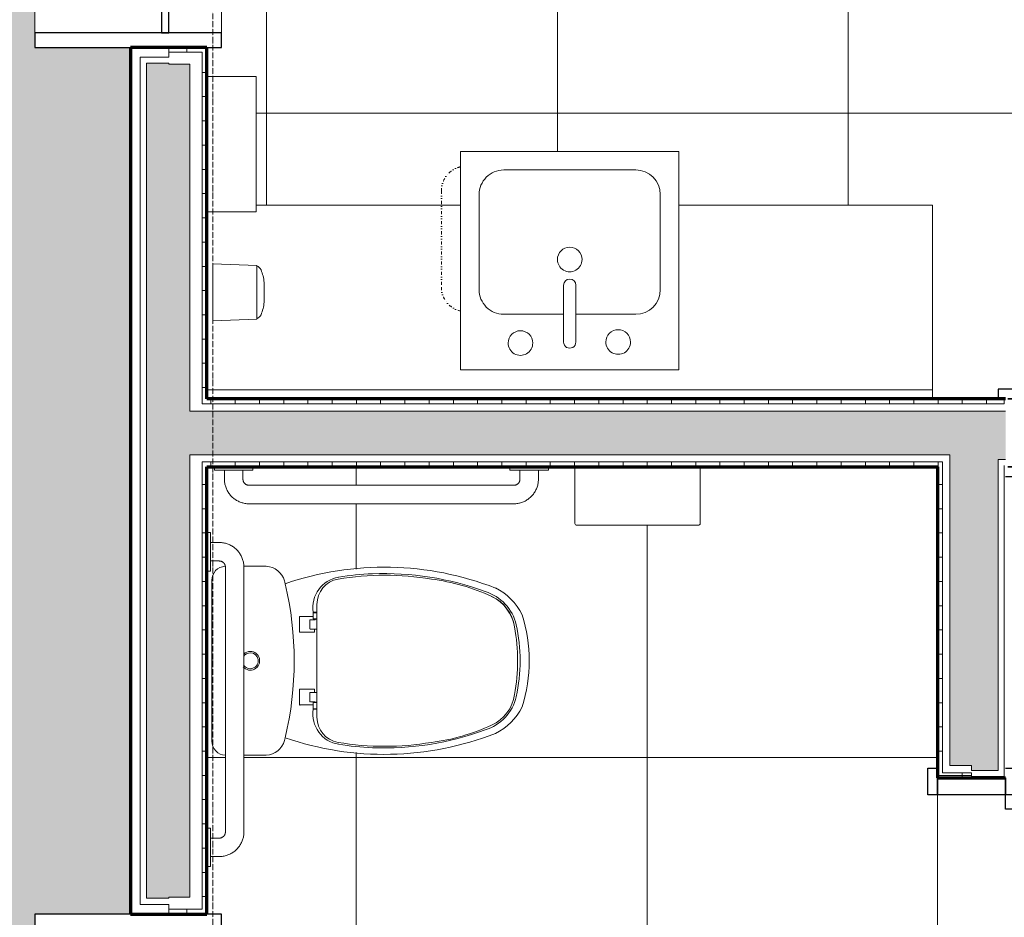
# Model space of a CAD drawing. Header units: millimetres. Extents: x -34717 to 7230, y -21919 to 4394.
# Tile 9 of 48: x -30295 to -28263, y -4443 to -2591. Entities that reach past the tile are written whole.
import ezdxf

# ---------------------------------------------------------------- set-up
doc = ezdxf.new("R2010")
doc.units = ezdxf.units.MM
for name, pattern in [('_Tracejado pequeno', [2.25, 1.5, -0.75]), ('_Traço - ponto', [16, 12, -2, 0, -2]), ('Traço ponto ponto', [20.6375, 6.35, -4.7625, 0, -4.7625, 0, -4.7625])]:
    doc.linetypes.add(name, pattern=pattern)
for name, color, linetype, lineweight in [('A-DOOR', 31, 'Continuous', 18), ('A-DOOR-FRAM', 31, 'Continuous', 25), ('A-DOOR-HDLN', 31, '_Tracejado pequeno', 18), ('A-FLOR-PATT', 8, 'Continuous', 18), ('A-GENM', 13, 'Continuous', 18), ('A-GLAZ', 151, 'Continuous', 18), ('A-WALL', 113, 'Continuous', 18), ('A-WALL-PATT', 111, 'Continuous', 70), ('P-SANR-FIXT', 6, 'Continuous', 18), ('Q-CASE', 31, 'Continuous', 18), ('Q-SPCQ', 91, 'Continuous', 18), ('S-GRID', 1, 'Continuous', 9)]:
    doc.layers.add(name, color=color, linetype=linetype, lineweight=lineweight)
pattern_1 = [(0, (0, 0), (0, 50), []), (90, (0, 0), (-50, 3e-15), [])]

# ---------------------------------------------------------------- blocks, each defined once
blk = doc.blocks.new('Deca_Bacia Sanitaria Monte Carlo_P_808_Caixa Acoplada - P_808_Azul AZ51_Acionamento Simples 6lpf-2935166-PLANTA TÉRREO - LAYOUT')
at = {"layer": 'P-SANR-FIXT'}
for p, q in [((-29832.5, -3718.5), (-29785.9, -3718.5)), ((-29898.3, -4079.4), (-29898.3, -3747.6)), ((-29785.9, -4108.5), (-29832.1, -4108.5))]:
    blk.add_line(p, q, dxfattribs=at)
for centre, radius, start, end in [((-29869.2, -3747.6), 29.1, 93.4216, 180), ((-29788.9, -3760.6), 42.2, 16.1957, 85.8043), ((-29542.3, -4349.8), 629.4, 68.6681, 108.9827), ((-30413.3, -3913.5), 685, 13.4133, 13.9095), ((-30413.3, -3913.5), 685, 346.5867, 13.4133), ((-29364.5, -3869.7), 118, 25.7488, 64.2512), ((-29551.6, -3913.5), 308.3, 342.0547, 17.9453), ((-29819, -3913.5), 19.4, 221.5474, 90), ((-29819, -3913.5), 16.4, 209.8388, 90), ((-29819, -3913.5), 19.4, 90, 134.2761), ((-29819, -3913.5), 16.4, 90, 145.2755), ((-29364.5, -3957.2), 118, 295.7488, 334.2512), ((-29869.2, -4079.4), 29.1, 180, 268.0003), ((-29788.9, -4066.4), 42.2, 274.1957, 343.8043), ((-30413.3, -3913.5), 685, 346.0905, 346.5867), ((-29542.3, -3477.2), 629.4, 251.0173, 291.3319)]:
    blk.add_arc(centre, radius, start, end, dxfattribs=at)
blk = doc.blocks.new('Deca_Shared_Assento_P_808 - AP_80_Azul AZ51-2932978-PLANTA TÉRREO - LAYOUT')
at = {"layer": 'P-SANR-FIXT'}
for p, q in [((-29681.4, -3797.2), (-29681.4, -3848)), ((-29681.4, -3797.2), (-29681.4, -3828)), ((-29689.2, -3822.3), (-29689.2, -3813.6)), ((-29681.4, -3813.6), (-29688.2, -3813.6)), ((-29681.4, -3814.6), (-29688.2, -3814.6)), ((-29717.7, -3853.8), (-29717.7, -3823.2)), ((-29716.4, -3822.3), (-29689.2, -3822.3)), ((-29696.3, -3830), (-29696.3, -3846.9)), ((-29685.7, -3829), (-29694.8, -3829)), ((-29689.2, -3822.3), (-29689.2, -3826)), ((-29688.2, -3827.1), (-29681.4, -3827.1)), ((-29684.1, -3827.9), (-29685.7, -3829)), ((-29681.4, -3827.9), (-29684.1, -3827.9)), ((-29687.3, -3854.8), (-29716.7, -3854.8)), ((-29686.3, -3848), (-29695.3, -3848)), ((-29681.4, -3848), (-29686.3, -3848)), ((-29686.3, -3848), (-29686.3, -3853.8)), ((-29681.4, -3913.5), (-29681.4, -3848)), ((-29681.4, -3979), (-29681.4, -3913.5)), ((-29717.7, -4003.8), (-29717.7, -3973.2)), ((-29716.7, -3972.2), (-29687.3, -3972.2)), ((-29696.3, -3997), (-29696.3, -3980)), ((-29686.3, -3979), (-29695.3, -3979)), ((-29686.3, -3973.2), (-29686.3, -3979)), ((-29686.3, -3979), (-29681.4, -3979)), ((-29681.4, -4029.8), (-29681.4, -3978.9)), ((-29685.7, -3998), (-29694.8, -3998)), ((-29689.2, -4004.7), (-29689.2, -4000.9)), ((-29688.2, -3999.9), (-29681.4, -3999.9)), ((-29684.1, -3999.1), (-29685.7, -3998)), ((-29681.4, -3999.1), (-29684.1, -3999.1)), ((-29689.2, -4004.7), (-29716.4, -4004.7)), ((-29689.2, -4013.4), (-29689.2, -4004.7)), ((-29681.4, -4012.4), (-29688.2, -4012.4)), ((-29681.4, -4013.4), (-29688.2, -4013.4))]:
    blk.add_line(p, q, dxfattribs=at)
for centre, radius, start, end in [((-29541.6, -4308.3), 571.4, 80.3036, 99.6964), ((-29542.1, -4330.9), 597.3, 92.3762, 99.1026), ((-29542.1, -4330.9), 597.3, 69.6238, 92.3762), ((-29626.5, -3803.8), 63.4, 99.1026, 188.8974), ((-29628.4, -3797.2), 53, 100.2892, 180), ((-29501.1, -4173.9), 432.5, 65.3076, 82.5979), ((-29360.6, -3859.6), 92.5, 12.6783, 73.3217), ((-29355.6, -3856.1), 83, 8.5979, 65.4021), ((-29359.1, -3858.7), 86.8, 9.8946, 63.566), ((-29688.2, -3812.6), 1, 180, 270), ((-29688.2, -3815.6), 1, 90, 180), ((-29716.7, -3823.2), 1, 69.2321, 180), ((-29695.2, -3830), 1.01, 90, 180), ((-29688.2, -3826), 1.05, 180, 270), ((-29600.4, -3913.4), 338.3, 347.3217, 12.6783), ((-29716.7, -3853.8), 1, 180, 270), ((-29695.2, -3846.9), 1.05, 180, 266.7299), ((-29687.3, -3853.8), 1, 270, 0), ((-29673.4, -3913.5), 405.9, 350.1054, 9.8946), ((-29716.7, -3973.2), 1, 90, 180), ((-29695.2, -3980), 1.05, 93.2701, 180), ((-29687.3, -3973.2), 1, 0, 90), ((-29695.2, -3997), 1.01, 180, 270), ((-29688.2, -4000.9), 1.05, 90, 180), ((-29360.6, -3967.4), 92.5, 286.6783, 347.3217), ((-29355.6, -3970.9), 83, 294.5979, 351.4021), ((-29716.7, -4003.8), 1, 180, 290.7679), ((-29626.5, -4023.2), 63.4, 171.1026, 260.8974), ((-29688.2, -4011.4), 1, 180, 270), ((-29688.2, -4014.4), 1, 90, 180), ((-29628.4, -4029.8), 53, 180, 259.7108), ((-29542.1, -3496.1), 597.3, 267.6238, 290.3762), ((-29501.1, -3653.1), 432.5, 277.4021, 294.5979), ((-29541.6, -3518.6), 571.4, 260.3036, 279.6964), ((-29542.1, -3496.1), 597.3, 260.8974, 267.6238)]:
    blk.add_arc(centre, radius, start, end, dxfattribs=at)
blk = doc.blocks.new('Pia da cozinha-Ilha - 450 x 450 mm-2935830-PLANTA TÉRREO - LAYOUT')
at = {"layer": 'P-SANR-FIXT'}
for p, q in [((240.7, 227.3), (-209.3, 227.3)), ((-209.3, 227.3), (-209.3, -222.7)), ((240.7, -222.7), (240.7, 227.3)), ((3, 170.2), (3, 53.1)), ((28.4, 170.2), (28.4, 53.1)), ((3, 113), (-120.4, 113)), ((151.8, 113), (28.4, 113)), ((-171.2, 62.2), (-171.2, -133.8)), ((202.6, -133.8), (202.6, 62.2)), ((-120.4, -184.6), (151.8, -184.6)), ((-209.3, -222.7), (240.7, -222.7))]:
    blk.add_line(p, q, dxfattribs=at)
for centre, radius, start, end in [((-84.3, 170.2), 25.4, 360, 180), ((15.7, 170.2), 12.7, 360, 180), ((117.3, 172.3), 25.4, 360, 180), ((-84.3, 170.2), 25.4, 180, 0), ((117.3, 172.3), 25.4, 180, 0), ((-120.4, 62.2), 50.8, 90, 180), ((151.8, 62.2), 50.8, 360, 90), ((15.7, 53.1), 12.7, 180, 0), ((15.7, 0), 25.4, 360, 180), ((15.7, 0), 25.4, 180, 0), ((-120.4, -133.8), 50.8, 180, 270), ((151.8, -133.8), 50.8, 270, 0)]:
    blk.add_arc(centre, radius, start, end, dxfattribs=at)
blk = doc.blocks.new('817_Grab_Bars - 8170-001240-3724552-PLANTA TÉRREO - LAYOUT')
at = {"layer": 'Q-SPCQ'}
for p, q in [((-29892.8, -3513.5), (-29892.8, -3520.6)), ((-29813.4, -3520.6), (-29813.4, -3513.5)), ((-29283.2, -3513.5), (-29283.2, -3520.6)), ((-29203.8, -3520.6), (-29203.8, -3513.5)), ((-29853.1, -3520.6), (-29892.8, -3520.6)), ((-29872.2, -3520.6), (-29872.2, -3538.9)), ((-29813.4, -3520.6), (-29853.1, -3520.6)), ((-29834.1, -3538.9), (-29834.1, -3520.6)), ((-29243.5, -3520.6), (-29283.2, -3520.6)), ((-29262.6, -3520.6), (-29262.6, -3538.9)), ((-29203.8, -3520.6), (-29243.5, -3520.6)), ((-29224.5, -3538.9), (-29224.5, -3520.6)), ((-29275.3, -3551.6), (-29821.4, -3551.6)), ((-29821.4, -3589.7), (-29275.3, -3589.7))]:
    blk.add_line(p, q, dxfattribs=at)
at = {"layer": 'Q-SPCQ', "flags": 128}
for points in [[(-29872.2, -3538.9), (-29872.1, -3540.9), (-29872, -3543), (-29871.8, -3545), (-29871.5, -3547), (-29871.1, -3549), (-29870.7, -3551), (-29870.2, -3552.9), (-29869.6, -3554.9), (-29868.9, -3556.8), (-29868.1, -3558.7), (-29867.3, -3560.5), (-29866.4, -3562.4), (-29865.4, -3564.1), (-29864.4, -3565.9), (-29863.3, -3567.6), (-29862.1, -3569.2), (-29860.9, -3570.8), (-29859.5, -3572.4), (-29858.2, -3573.9), (-29856.7, -3575.3), (-29855.3, -3576.7), (-29853.7, -3578), (-29852.1, -3579.3), (-29850.5, -3580.5), (-29848.8, -3581.6), (-29847.1, -3582.7), (-29845.3, -3583.7), (-29843.5, -3584.6), (-29841.6, -3585.5), (-29839.8, -3586.2), (-29837.9, -3586.9), (-29835.9, -3587.6), (-29834, -3588.1), (-29832, -3588.6), (-29830, -3589), (-29828, -3589.3), (-29826, -3589.5), (-29823.9, -3589.6), (-29821.9, -3589.7), (-29821.4, -3589.7)], [(-29821.4, -3551.6), (-29821.9, -3551.6), (-29822.4, -3551.6), (-29822.9, -3551.5), (-29823.4, -3551.4), (-29823.9, -3551.3), (-29824.4, -3551.2), (-29824.9, -3551.1), (-29825.3, -3550.9), (-29825.8, -3550.8), (-29826.3, -3550.6), (-29826.8, -3550.4), (-29827.2, -3550.2), (-29827.7, -3549.9), (-29828.1, -3549.7), (-29828.5, -3549.4), (-29828.9, -3549.1), (-29829.3, -3548.8), (-29829.7, -3548.4), (-29830.1, -3548.1), (-29830.5, -3547.7), (-29830.8, -3547.4), (-29831.1, -3547), (-29831.5, -3546.6), (-29831.8, -3546.2), (-29832, -3545.8), (-29832.3, -3545.3), (-29832.6, -3544.9), (-29832.8, -3544.4), (-29833, -3544), (-29833.2, -3543.5), (-29833.4, -3543), (-29833.5, -3542.5), (-29833.7, -3542), (-29833.8, -3541.5), (-29833.9, -3541.1), (-29833.9, -3540.5), (-29834, -3540), (-29834, -3539.5), (-29834.1, -3539), (-29834.1, -3538.9)], [(-29275.3, -3589.7), (-29273.2, -3589.7), (-29271.2, -3589.5), (-29269.2, -3589.3), (-29267.2, -3589), (-29265.2, -3588.7), (-29263.2, -3588.2), (-29261.2, -3587.7), (-29259.3, -3587.1), (-29257.4, -3586.4), (-29255.5, -3585.7), (-29253.6, -3584.9), (-29251.8, -3584), (-29250, -3583), (-29248.3, -3581.9), (-29246.6, -3580.8), (-29244.9, -3579.6), (-29243.3, -3578.4), (-29241.8, -3577.1), (-29240.3, -3575.7), (-29238.8, -3574.3), (-29237.4, -3572.8), (-29236.1, -3571.3), (-29234.8, -3569.7), (-29233.6, -3568), (-29232.5, -3566.3), (-29231.4, -3564.6), (-29230.4, -3562.8), (-29229.5, -3561), (-29228.7, -3559.2), (-29227.9, -3557.3), (-29227.2, -3555.4), (-29226.6, -3553.5), (-29226, -3551.5), (-29225.6, -3549.5), (-29225.2, -3547.5), (-29224.9, -3545.5), (-29224.7, -3543.5), (-29224.5, -3541.5), (-29224.5, -3539.4), (-29224.5, -3538.9)], [(-29262.6, -3538.9), (-29262.6, -3539.4), (-29262.6, -3539.9), (-29262.6, -3540.4), (-29262.7, -3540.9), (-29262.8, -3541.4), (-29262.9, -3541.9), (-29263, -3542.4), (-29263.2, -3542.9), (-29263.4, -3543.4), (-29263.6, -3543.8), (-29263.8, -3544.3), (-29264, -3544.8), (-29264.2, -3545.2), (-29264.5, -3545.6), (-29264.8, -3546.1), (-29265.1, -3546.5), (-29265.4, -3546.9), (-29265.7, -3547.3), (-29266, -3547.6), (-29266.4, -3548), (-29266.8, -3548.3), (-29267.2, -3548.7), (-29267.6, -3549), (-29268, -3549.3), (-29268.4, -3549.6), (-29268.8, -3549.8), (-29269.3, -3550.1), (-29269.7, -3550.3), (-29270.2, -3550.5), (-29270.7, -3550.7), (-29271.1, -3550.9), (-29271.6, -3551.1), (-29272.1, -3551.2), (-29272.6, -3551.3), (-29273.1, -3551.4), (-29273.6, -3551.5), (-29274.1, -3551.5), (-29274.6, -3551.6), (-29275.1, -3551.6), (-29275.3, -3551.6)]]:
    blk.add_lwpolyline(points, dxfattribs=at)
blk = doc.blocks.new('PORTA - PN2 - 1_00 x 2_10 m-3995028-PLANTA TÉRREO - LAYOUT')
at = {"layer": 'A-DOOR', "lineweight": 25}
for p, q in [((420, 850), (390, 850)), ((390, 850), (390, 70)), ((420, 90), (420, 850)), ((390, 70), (420, 70))]:
    blk.add_line(p, q, dxfattribs=at)
at = {"layer": 'A-DOOR-FRAM'}
for p, q in [((-360, 90), (-415, 90)), ((-415, 90), (-415, 70)), ((-360, 70), (-360, 90)), ((475, 90), (420, 90)), ((420, 90), (420, 70)), ((-360, 70), (-395, 70)), ((-395, 70), (-360, 70)), ((-360, -70), (-360, 70)), ((455, 70), (420, 70)), ((420, 70), (420, -70)), ((420, 70), (455, 70)), ((-395, -70), (-360, -70)), ((-360, -70), (-395, -70)), ((-360, -90), (-360, -70)), ((420, -70), (455, -70)), ((455, -70), (420, -70)), ((420, -70), (420, -90)), ((475, -90), (475, -70)), ((-400.1, -90), (-360, -90)), ((420, -90), (475, -90))]:
    blk.add_line(p, q, dxfattribs=at)
at = {"layer": 'A-DOOR-HDLN'}
blk.add_arc((415, 70), 780, 89.7967, 180, dxfattribs=at)
blk = doc.blocks.new('PORTA - PN4 - PNE - 1_00 x 2_10-4352795-PLANTA TÉRREO - LAYOUT')
at = {"layer": 'A-DOOR', "lineweight": 25}
for p, q in [((465, -70), (495, -70)), ((465, -1000), (465, -70)), ((495, -90), (495, -1000)), ((495, -1000), (465, -1000))]:
    blk.add_line(p, q, dxfattribs=at)
at = {"layer": 'A-DOOR-FRAM'}
for p, q in [((-490, 70), (-490, 90)), ((-490, 90), (-435, 90)), ((-435, 90), (-435, 70)), ((495, 70), (495, 90)), ((495, 90), (550, 90)), ((550, 90), (550, 70)), ((-470, 70), (-435, 70)), ((-435, 70), (-470, 70)), ((-435, 70), (-435, -70)), ((495, -70), (495, 70)), ((495, 70), (530, 70)), ((530, 70), (495, 70)), ((-490, -90), (-490, -70)), ((-435, -70), (-470, -70)), ((-470, -70), (-435, -70)), ((-435, -70), (-435, -90)), ((530, -70), (495, -70)), ((495, -70), (530, -70)), ((495, -90), (495, -70)), ((550, -70), (550, -90)), ((-435, -90), (-490, -90)), ((550, -90), (495, -90))]:
    blk.add_line(p, q, dxfattribs=at)
at = {"layer": 'A-DOOR-HDLN'}
blk.add_arc((490, -70), 930, 180, 270.1706, dxfattribs=at)
blk = doc.blocks.new('Janela branca translucida - JN2 - Janela branca translucida-4332272-PLANTA TÉRREO - LAYOUT')
at = {"layer": 'A-GLAZ', "lineweight": 25}
for p, q in [((-250, 276.35), (-250, 78.75)), ((-220, 276.35), (-250, 276.35)), ((-220, -108.75), (-220, 276.35)), ((250, 276.35), (220, 276.35)), ((220, 276.35), (220, -108.75)), ((250, 78.75), (250, 276.35)), ((-220, 15), (-220, 0)), ((220, 15), (-220, 15)), ((-220, 0), (220, 0)), ((220, 0), (220, 15)), ((-250, -78.75), (-250, -108.75)), ((250, -108.75), (250, -78.75)), ((-250, -108.75), (-220, -108.75)), ((220, -108.75), (250, -108.75))]:
    blk.add_line(p, q, dxfattribs=at)
at = {"layer": 'A-GLAZ'}
for p, q in [((-220, 276.35), (220, 276.35)), ((-220, 0), (220, 0)), ((220, -108.75), (-220, -108.75))]:
    blk.add_line(p, q, dxfattribs=at)
blk = doc.blocks.new('Topo de bancada do banheiro com buraco de pia quadrado - Profundidade 400mm-V18-PLANTA TÉRREO - LAYOUT')
at = {"layer": 'Q-CASE', "linetype": 'Traço ponto ponto'}
blk.add_line((-785.1, 429.2), (-785.1, 230.8), dxfattribs=at)
at = {"layer": 'Q-CASE'}
for p, q in [((-1167.1, 400), (-745.3, 400)), ((-295.3, 400), (228.1, 400)), ((228.1, 400), (228.1, 0)), ((-1268.7, 19.1), (228.1, 19.1))]:
    blk.add_line(p, q, dxfattribs=at)
at = {"layer": 'Q-CASE', "linetype": 'Traço ponto ponto'}
for centre, start, end in [((-734.3, 429.2), 103.0426, 180), ((-734.3, 230.8), 180, 256.9574)]:
    blk.add_arc(centre, 50.8, start, end, dxfattribs=at)
blk = doc.blocks.new('817_Grab_Bars - 8170-001240-V19-PLANTA TÉRREO - LAYOUT')
at = {"layer": 'Q-SPCQ'}
for p, q in [((-29901.2, -3649), (-29908.3, -3649)), ((-29901.2, -3649), (-29901.2, -3688.7)), ((-29882.9, -3669.6), (-29901.2, -3669.6)), ((-29901.2, -3688.7), (-29901.2, -3728.4)), ((-29901.2, -3707.7), (-29882.9, -3707.7)), ((-29908.3, -3728.4), (-29901.2, -3728.4)), ((-29870.2, -3720.4), (-29870.2, -4266.5)), ((-29832.1, -4266.5), (-29832.1, -3720.4)), ((-29901.2, -4258.6), (-29908.3, -4258.6)), ((-29901.2, -4258.6), (-29901.2, -4298.3)), ((-29882.9, -4279.2), (-29901.2, -4279.2)), ((-29901.2, -4298.3), (-29901.2, -4338)), ((-29901.2, -4317.3), (-29882.9, -4317.3)), ((-29908.3, -4338), (-29901.2, -4338))]:
    blk.add_line(p, q, dxfattribs=at)
at = {"layer": 'Q-SPCQ', "flags": 128}
for points in [[(-29832.1, -3720.4), (-29832.1, -3718.4), (-29832.3, -3716.4), (-29832.5, -3714.4), (-29832.8, -3712.3), (-29833.1, -3710.3), (-29833.6, -3708.4), (-29834.1, -3706.4), (-29834.7, -3704.5), (-29835.4, -3702.5), (-29836.1, -3700.7), (-29836.9, -3698.8), (-29837.8, -3697), (-29838.8, -3695.2), (-29839.9, -3693.5), (-29841, -3691.8), (-29842.2, -3690.1), (-29843.4, -3688.5), (-29844.7, -3686.9), (-29846.1, -3685.4), (-29847.5, -3684), (-29849, -3682.6), (-29850.5, -3681.3), (-29852.1, -3680), (-29853.8, -3678.8), (-29855.5, -3677.7), (-29857.2, -3676.6), (-29859, -3675.6), (-29860.8, -3674.7), (-29862.6, -3673.9), (-29864.5, -3673.1), (-29866.4, -3672.4), (-29868.3, -3671.8), (-29870.3, -3671.2), (-29872.3, -3670.8), (-29874.3, -3670.4), (-29876.3, -3670.1), (-29878.3, -3669.9), (-29880.3, -3669.7), (-29882.4, -3669.6), (-29882.9, -3669.6)], [(-29882.9, -3707.7), (-29882.4, -3707.8), (-29881.9, -3707.8), (-29881.4, -3707.8), (-29880.9, -3707.9), (-29880.4, -3708), (-29879.9, -3708.1), (-29879.4, -3708.2), (-29878.9, -3708.4), (-29878.4, -3708.6), (-29878, -3708.7), (-29877.5, -3709), (-29877, -3709.2), (-29876.6, -3709.4), (-29876.2, -3709.7), (-29875.7, -3710), (-29875.3, -3710.3), (-29874.9, -3710.6), (-29874.5, -3710.9), (-29874.2, -3711.2), (-29873.8, -3711.6), (-29873.4, -3712), (-29873.1, -3712.3), (-29872.8, -3712.7), (-29872.5, -3713.2), (-29872.2, -3713.6), (-29871.9, -3714), (-29871.7, -3714.5), (-29871.5, -3714.9), (-29871.3, -3715.4), (-29871.1, -3715.8), (-29870.9, -3716.3), (-29870.7, -3716.8), (-29870.6, -3717.3), (-29870.5, -3717.8), (-29870.4, -3718.3), (-29870.3, -3718.8), (-29870.3, -3719.3), (-29870.2, -3719.8), (-29870.2, -3720.3), (-29870.2, -3720.4)], [(-29882.9, -4317.3), (-29880.9, -4317.3), (-29878.8, -4317.2), (-29876.8, -4317), (-29874.8, -4316.7), (-29872.8, -4316.3), (-29870.8, -4315.9), (-29868.9, -4315.4), (-29866.9, -4314.8), (-29865, -4314.1), (-29863.1, -4313.3), (-29861.3, -4312.5), (-29859.4, -4311.6), (-29857.7, -4310.6), (-29855.9, -4309.6), (-29854.2, -4308.5), (-29852.6, -4307.3), (-29851, -4306), (-29849.4, -4304.7), (-29847.9, -4303.4), (-29846.5, -4301.9), (-29845.1, -4300.4), (-29843.7, -4298.9), (-29842.5, -4297.3), (-29841.3, -4295.7), (-29840.2, -4294), (-29839.1, -4292.3), (-29838.1, -4290.5), (-29837.2, -4288.7), (-29836.3, -4286.8), (-29835.6, -4284.9), (-29834.9, -4283), (-29834.2, -4281.1), (-29833.7, -4279.1), (-29833.2, -4277.2), (-29832.8, -4275.2), (-29832.5, -4273.2), (-29832.3, -4271.1), (-29832.2, -4269.1), (-29832.1, -4267.1), (-29832.1, -4266.5)], [(-29870.2, -4266.5), (-29870.2, -4267), (-29870.2, -4267.6), (-29870.3, -4268.1), (-29870.4, -4268.6), (-29870.5, -4269.1), (-29870.6, -4269.6), (-29870.7, -4270.1), (-29870.8, -4270.5), (-29871, -4271), (-29871.2, -4271.5), (-29871.4, -4272), (-29871.6, -4272.4), (-29871.9, -4272.9), (-29872.1, -4273.3), (-29872.4, -4273.7), (-29872.7, -4274.1), (-29873, -4274.5), (-29873.4, -4274.9), (-29873.7, -4275.3), (-29874.1, -4275.7), (-29874.4, -4276), (-29874.8, -4276.3), (-29875.2, -4276.6), (-29875.6, -4276.9), (-29876, -4277.2), (-29876.5, -4277.5), (-29876.9, -4277.7), (-29877.4, -4278), (-29877.8, -4278.2), (-29878.3, -4278.4), (-29878.8, -4278.6), (-29879.3, -4278.7), (-29879.8, -4278.8), (-29880.2, -4279), (-29880.7, -4279.1), (-29881.2, -4279.1), (-29881.8, -4279.2), (-29882.3, -4279.2), (-29882.8, -4279.2), (-29882.9, -4279.2)]]:
    blk.add_lwpolyline(points, dxfattribs=at)
blk = doc.blocks.new('Soap_Dispenser-Bradley_Corp_Diplomat-6A01-11 - 6A01-11-3616145-PLANTA TÉRREO - LAYOUT')
at = {"layer": 'A-GENM'}
for p, q in [((-29805.7, -3153.5), (-29805.7, -3099.1)), ((-29790.3, -3133), (-29790, -3137.7)), ((-29790, -3137.7), (-29790, -3153.4)), ((-29805.7, -3207.9), (-29805.7, -3153.5)), ((-29790, -3153.4), (-29790, -3169.3)), ((-29790, -3169.3), (-29790.3, -3174))]:
    blk.add_line(p, q, dxfattribs=at)
for centre, radius, start, end in [((-29812.3, -3115.5), 17.7, 28.1443, 68.0362), ((-29888.4, -3143.6), 98.7, 6.1755, 21.6621), ((-29888.4, -3163.4), 98.7, 338.3379, 353.8245), ((-29812.3, -3191.5), 17.7, 291.9638, 331.8557)]:
    blk.add_arc(centre, radius, start, end, dxfattribs=at)
at = {"layer": 'Q-SPCQ'}
for p, q in [((-29896.1, -3094.6), (-29805.6, -3098.4)), ((-29896.1, -3212.4), (-29896.1, -3094.6)), ((-29805.6, -3098.4), (-29805.6, -3099.1)), ((-29805.6, -3208.6), (-29896.1, -3212.4)), ((-29805.6, -3207.9), (-29805.6, -3208.6))]:
    blk.add_line(p, q, dxfattribs=at)
blk = doc.blocks.new('Toilet_Tissue_Dispenser-Bradley_Corp-5424 - 5424-3618151-PLANTA TÉRREO - LAYOUT')
at = {"layer": 'Q-SPCQ'}
for p, q in [((-28507.7, -793), (-28507.7, -676)), ((-28248.9, -676), (-28248.9, -793)), ((-28253.1, -796.6), (-28503.5, -796.6))]:
    blk.add_line(p, q, dxfattribs=at)
for centre, start, end in [((-28503.4, -792.3), 189.0191, 268.9809), ((-28253.2, -792.3), 271.0191, 350.9809)]:
    blk.add_arc(centre, 4.35, start, end, dxfattribs=at)
blk = doc.blocks.new('Towel_Dispenser-Bradley_Corp-250-33 - Towel_Dispenser-Bradley_Corp-250-33-3748140-PLANTA TÉRREO - LAYOUT')
at = {"layer": 'Q-SPCQ'}
for p, q in [((-29806.7, -5178), (-29908.3, -5178)), ((-29806.7, -5457.4), (-29806.7, -5178)), ((-29908.3, -5457.4), (-29806.7, -5457.4))]:
    blk.add_line(p, q, dxfattribs=at)

msp = doc.modelspace()

# ---------------------------------------------------------------- hatches: boundary and pattern name
at = {"layer": 'A-FLOR-PATT'}
msp.add_hatch(color=256, dxfattribs=at).paths.add_polyline_path([(-30170.357, -9498.492), (-30065.802, -9498.492), (-30065.802, -4935.992), (-30263.402, -4935.992), (-30263.402, -4435.992), (-30065.802, -4435.992), (-30065.802, -2648.292), (-30263.402, -2648.292), (-30263.402, -2148.292), (-30065.802, -2148.292), (-30065.802, -518.492), (-31775.802, -518.492), (-31775.802, -9498.492), (-30291.115, -9498.492)], flags=0)
h = msp.add_hatch(dxfattribs=at)
h.set_pattern_fill('FP_71', color=256, style=0, pattern_type=2)
h.set_pattern_definition([(270, (-27385.8, -3384.74), (600, 4e-14), []), (0, (-27385.8, -3384.74), (0, 600), [])])
h.paths.add_polyline_path([(-27869.158, -3513.492), (-27440.802, -3513.492), (-27440.394, -3353.492), (-27385.802, -3353.492), (-27385.802, -2028.292), (-27463.302, -2028.292), (-27463.302, -2003.292), (-27385.802, -2003.292), (-27385.802, -1285.379), (-27503.756, -1285.106), (-27506.452, -1281.159), (-27506.452, -1030.824), (-27504.639, -1027.367), (-27502.783, -1026.604), (-27385.802, -1026.604), (-27385.802, -675.992), (-28213.302, -675.992), (-28213.302, -2003.292), (-28113.302, -2003.292), (-28113.302, -2028.292), (-28305.802, -2028.292), (-28305.802, -2003.292), (-28238.302, -2003.292), (-28238.302, -675.992), (-28248.915, -675.992), (-28249.187, -793.945), (-28253.135, -796.642), (-28452.052, -796.642), (-28452.052, -798.435), (-28454.033, -808.48), (-28458.372, -817.752), (-28465.328, -826.096), (-28472.983, -831.88), (-28485.276, -836.613), (-28488.16, -837.307), (-28465.328, -922.809), (-28454.714, -1010.668), (-28456.528, -1099.147), (-28470.734, -1186.498), (-28497.052, -1270.992), (-28512.104, -1294.326), (-28529.733, -1311.955), (-28552.052, -1325.992), (-28598.964, -1337.219), (-28647.052, -1340.992), (-28696.628, -1336.863), (-28742.052, -1325.992), (-28764.372, -1311.955), (-28783.015, -1293.311), (-28797.052, -1270.992), (-28823.37, -1186.498), (-28837.576, -1099.147), (-28839.39, -1010.668), (-28828.776, -922.809), (-28805.944, -837.307), (-28812.948, -835.376), (-28821.122, -831.88), (-28829.289, -825.708), (-28835.732, -817.752), (-28840.071, -808.48), (-28842.052, -798.435), (-28842.052, -715.096), (-28841.06, -707.563), (-28838.153, -700.544), (-28833.528, -694.516), (-28827.5, -689.891), (-28820.481, -686.983), (-28812.948, -685.992), (-28507.69, -685.992), (-28507.69, -675.992), (-29055.802, -675.992), (-29055.802, -2003.292), (-28955.802, -2003.292), (-28955.802, -2028.292), (-29145.802, -2028.292), (-29145.802, -2003.292), (-29080.802, -2003.292), (-29080.802, -675.992), (-29908.302, -675.992), (-29908.302, -1073.904), (-29790.348, -1074.177), (-29787.652, -1078.124), (-29787.652, -1328.459), (-29789.465, -1331.916), (-29791.321, -1332.679), (-29908.302, -1332.679), (-29908.302, -2003.292), (-29795.802, -2003.292), (-29795.802, -2028.292), (-29908.302, -2028.292), (-29908.302, -2148.292), (-29878.302, -2148.292), (-29878.302, -2648.292), (-29908.302, -2648.292), (-29908.302, -2708.469), (-29806.702, -2708.469), (-29806.702, -2973.492), (-29384.909, -2973.492), (-29384.909, -2863.192), (-28934.909, -2863.192), (-28934.909, -2973.492), (-28411.517, -2973.492), (-28411.517, -3373.492), (-28275.802, -3373.492), (-28275.802, -3353.492), (-28220.802, -3353.492), (-28220.802, -3513.492), (-28133.221, -3513.492)], flags=0)
h.paths.add_polyline_path([(-27764.93, -1340.992), (-27814.505, -1336.863), (-27859.93, -1325.992), (-27882.249, -1311.955), (-27900.893, -1293.311), (-27914.93, -1270.992), (-27941.248, -1186.498), (-27955.454, -1099.147), (-27957.268, -1010.668), (-27946.654, -922.809), (-27923.822, -837.307), (-27930.826, -835.376), (-27938.999, -831.88), (-27947.167, -825.708), (-27953.61, -817.752), (-27957.949, -808.48), (-27959.93, -798.435), (-27959.93, -715.096), (-27958.938, -707.563), (-27956.031, -700.544), (-27951.406, -694.516), (-27945.378, -689.891), (-27938.359, -686.983), (-27930.826, -685.992), (-27599.034, -685.992), (-27591.502, -686.983), (-27583.206, -690.87), (-27578.454, -694.516), (-27573.829, -700.544), (-27570.922, -707.563), (-27569.93, -715.096), (-27569.93, -798.435), (-27571.911, -808.48), (-27576.25, -817.752), (-27583.206, -826.096), (-27590.861, -831.88), (-27603.154, -836.613), (-27606.038, -837.307), (-27583.206, -922.809), (-27572.592, -1010.668), (-27574.406, -1099.147), (-27588.612, -1186.498), (-27614.93, -1270.992), (-27629.982, -1294.326), (-27647.611, -1311.955), (-27669.93, -1325.992), (-27716.842, -1337.219), (-27758.28, -1340.47)], flags=0)
h.paths.add_polyline_path([(-29530.435, -1340.992), (-29580.011, -1336.863), (-29625.435, -1325.992), (-29647.755, -1311.955), (-29666.399, -1293.311), (-29680.435, -1270.992), (-29706.753, -1186.498), (-29720.959, -1099.147), (-29722.774, -1010.668), (-29712.16, -922.809), (-29689.328, -837.307), (-29696.331, -835.376), (-29704.505, -831.88), (-29712.673, -825.708), (-29719.115, -817.752), (-29723.455, -808.48), (-29725.435, -798.435), (-29725.435, -715.096), (-29724.444, -707.563), (-29721.536, -700.544), (-29716.911, -694.516), (-29710.883, -689.891), (-29703.864, -686.983), (-29696.331, -685.992), (-29364.54, -685.992), (-29357.007, -686.983), (-29348.711, -690.87), (-29343.96, -694.516), (-29339.335, -700.544), (-29336.427, -707.563), (-29335.435, -715.096), (-29335.435, -798.435), (-29337.416, -808.48), (-29341.756, -817.752), (-29348.711, -826.096), (-29356.366, -831.88), (-29368.66, -836.613), (-29371.543, -837.307), (-29348.711, -922.809), (-29338.097, -1010.668), (-29339.911, -1099.147), (-29354.118, -1186.498), (-29380.435, -1270.992), (-29395.487, -1294.326), (-29413.116, -1311.955), (-29435.435, -1325.992), (-29482.347, -1337.219), (-29523.786, -1340.47)], flags=0)
h = msp.add_hatch(dxfattribs=at)
h.set_pattern_fill('FP_70', color=256, style=0, pattern_type=2)
h.set_pattern_definition([(270, (-27200.8, -2913.5), (600, 4e-14), []), (0, (-27200.8, -2913.5), (0, 600), [])])
h.paths.add_polyline_path([(-29410.332, -5935.992), (-28975.69, -5935.992), (-28975.69, -5928.848), (-28955.052, -5928.848), (-28955.21, -5910.21), (-28958.772, -5901.611), (-28967.752, -5897.892), (-29412.67, -5897.987), (-29411.069, -5935.992)], flags=0)
h.paths.add_polyline_path([(-28526.644, -5935.992), (-28400.802, -5935.992), (-28400.802, -5174.742), (-28420.802, -5174.742), (-28420.802, -5119.742), (-28400.802, -5119.742), (-28400.802, -4189.742), (-28420.802, -4189.742), (-28420.802, -4134.742), (-28400.802, -4134.742), (-28400.802, -3513.492), (-28890.522, -3513.492), (-28890.795, -3631.445), (-28894.742, -3634.142), (-29145.077, -3634.142), (-29148.534, -3632.328), (-29149.297, -3630.473), (-29149.297, -3513.492), (-29203.815, -3513.492), (-29203.815, -3520.635), (-29224.452, -3520.635), (-29224.878, -3541.033), (-29229.143, -3559.85), (-29233.746, -3567.222), (-29240.98, -3576.104), (-29248.685, -3581.576), (-29257.843, -3586.249), (-29275.252, -3589.692), (-29821.352, -3589.692), (-29842.31, -3585.001), (-29849.683, -3580.397), (-29858.565, -3573.164), (-29864.037, -3565.459), (-29868.877, -3555.499), (-29872.152, -3538.892), (-29872.152, -3520.635), (-29892.79, -3520.45), (-29892.79, -3513.492), (-29908.302, -3513.492), (-29908.302, -3649.004), (-29901.158, -3649.004), (-29901.158, -3669.642), (-29882.902, -3669.642), (-29861.944, -3674.332), (-29854.571, -3678.936), (-29845.689, -3686.169), (-29840.217, -3693.874), (-29835.544, -3703.033), (-29832.102, -3718.492), (-29785.858, -3718.492), (-29775.814, -3720.472), (-29766.542, -3724.812), (-29758.198, -3731.767), (-29752.413, -3739.422), (-29747.681, -3751.716), (-29746.986, -3754.599), (-29661.485, -3731.767), (-29573.626, -3721.153), (-29485.146, -3722.968), (-29397.796, -3737.174), (-29313.302, -3763.492), (-29289.968, -3778.543), (-29272.339, -3796.172), (-29258.302, -3818.492), (-29247.075, -3865.403), (-29243.302, -3913.492), (-29247.431, -3963.067), (-29258.302, -4008.492), (-29272.339, -4030.811), (-29290.983, -4049.455), (-29313.302, -4063.492), (-29397.796, -4089.809), (-29487.846, -4104.071), (-29573.626, -4105.83), (-29661.485, -4095.216), (-29746.986, -4072.384), (-29748.917, -4079.387), (-29752.413, -4087.561), (-29758.586, -4095.729), (-29766.542, -4102.171), (-29775.814, -4106.511), (-29785.858, -4108.492), (-29832.102, -4108.492), (-29832.102, -4266.542), (-29836.793, -4287.5), (-29841.614, -4295.17), (-29848.63, -4303.754), (-29856.335, -4309.226), (-29865.493, -4313.899), (-29882.902, -4317.342), (-29901.158, -4317.342), (-29901.158, -4337.979), (-29908.302, -4337.979), (-29908.302, -4435.992), (-29878.302, -4435.992), (-29878.302, -4935.992), (-29908.302, -4935.992), (-29908.302, -5177.995), (-29806.702, -5177.995), (-29806.702, -5457.395), (-29908.302, -5457.395), (-29908.302, -5603.492), (-29866.387, -5603.492), (-29806.702, -5542.216), (-29789.507, -5526.271), (-29763.814, -5511.076), (-29735.483, -5501.674), (-29705.802, -5498.492), (-29670.928, -5502.905), (-29638.253, -5515.866), (-29609.837, -5536.557), (-29587.47, -5563.675), (-29572.563, -5595.51), (-29566.057, -5630.054), (-29568.36, -5665.131), (-29579.328, -5698.528), (-29598.27, -5728.14), (-29623.99, -5752.1), (-29670.802, -5800.557), (-29670.802, -5935.992), (-29585.29, -5935.992), (-29585.29, -5928.848), (-29564.652, -5928.848), (-29564.652, -5910.592), (-29560.728, -5891.071), (-29557.115, -5885.099), (-29553.329, -5879.209), (-29548.029, -5873.384), (-29537.859, -5866.136), (-29532.222, -5863.431), (-29522.41, -5860.864), (-29521.633, -5859.44), (-29518.902, -5856.397), (-29513.852, -5853.521), (-29502.855, -5849.992), (-29484.972, -5847.401), (-29448.68, -5847.667), (-29435.557, -5849.992), (-29422.867, -5854.064), (-29419.51, -5856.397), (-29416.463, -5859.792), (-28967.752, -5859.792), (-28948.312, -5863.659), (-28943.967, -5866.412), (-28936.37, -5871.115), (-28930.545, -5876.414), (-28922.33, -5888.367), (-28920.573, -5892.312), (-28916.952, -5910.592), (-28916.952, -5928.848), (-28896.315, -5928.848), (-28896.315, -5935.992), (-28855.386, -5935.992)], flags=0)
h.paths.add_polyline_path([(-29882.902, -4279.242), (-29873.922, -4275.522), (-29870.202, -4266.542), (-29870.202, -4108.359), (-29876.731, -4107.5), (-29883.75, -4104.592), (-29889.778, -4099.967), (-29894.403, -4093.94), (-29897.31, -4086.92), (-29898.302, -4079.387), (-29898.302, -3747.596), (-29897.31, -3740.063), (-29894.403, -3733.044), (-29889.778, -3727.016), (-29882.039, -3721.682), (-29876.731, -3719.483), (-29871.01, -3718.492), (-29873.922, -3711.461), (-29882.902, -3707.742), (-29901.158, -3707.742), (-29901.158, -3728.379), (-29908.302, -3728.379), (-29908.302, -4258.604), (-29901.158, -4258.604), (-29901.158, -4279.242)], flags=0)
h.paths.add_polyline_path([(-29677.243, -3551.592), (-29275.252, -3551.592), (-29266.272, -3547.872), (-29262.552, -3538.892), (-29262.552, -3520.635), (-29283.19, -3520.635), (-29283.19, -3513.492), (-29813.415, -3513.492), (-29813.415, -3520.635), (-29834.052, -3520.635), (-29834.052, -3538.892), (-29830.332, -3547.872), (-29821.352, -3551.592)], flags=0)
at = {"layer": 'A-WALL-PATT'}
h = msp.add_hatch(color=256, dxfattribs=at)
h.paths.add_polyline_path([(-29943.302, -5970.992), (-29943.302, -4970.992), (-29987.052, -4970.992), (-29987.165, -4968.492), (-30033.302, -4968.492), (-30033.302, -5970.992), (-29987.052, -5970.992)], flags=0)
h.paths.add_polyline_path([(-30019.915, -4403.492), (-29987.052, -4403.492), (-29987.052, -4400.992), (-29943.302, -4400.992), (-29943.302, -2683.292), (-29987.052, -2683.292), (-29987.205, -2680.792), (-30033.302, -2680.792), (-30033.302, -4403.492)], flags=0)
h.paths.add_polyline_path([(-30033.302, -2115.792), (-29987.052, -2115.792), (-29987.052, -2113.292), (-29943.302, -2113.292), (-29943.302, -640.992), (-30033.302, -640.992), (-30033.302, -2039.992)], flags=0)
at = {"layer": 'A-WALL-PATT', "lineweight": 18}
h = msp.add_hatch(dxfattribs=at)
h.set_pattern_fill('FP_23', color=256, style=0, pattern_type=2)
h.set_pattern_definition(pattern_1)
h.paths.add_polyline_path([(-29915.802, -5935.992), (-29908.302, -5935.992), (-29908.302, -4935.992), (-29987.052, -4935.992), (-29987.052, -4945.992), (-29918.302, -4945.992), (-29918.302, -5935.992)], flags=0)
h.paths.add_polyline_path([(-29987.052, -4435.992), (-29908.302, -4435.992), (-29908.302, -3503.492), (-29918.302, -3503.492), (-29918.302, -4425.992), (-29987.052, -4425.992)], flags=0)
h.paths.add_polyline_path([(-29908.302, -3383.492), (-29908.302, -2648.292), (-29987.052, -2648.292), (-29987.052, -2658.292), (-29918.302, -2658.292), (-29918.302, -3383.492), (-29915.802, -3383.492)], flags=0)
h.paths.add_polyline_path([(-29918.302, -2148.292), (-29908.302, -2148.292), (-29908.302, -2028.292), (-29918.302, -2028.292), (-29918.302, -2138.292), (-29987.052, -2138.292), (-29987.052, -2148.292), (-29919.211, -2148.292)], flags=0)
h.paths.add_polyline_path([(-29918.302, -2003.292), (-29908.302, -2003.292), (-29908.302, -675.992), (-29918.302, -675.992), (-29918.302, -1248.609)], flags=0)
h = msp.add_hatch(dxfattribs=at)
h.set_pattern_fill('FP_23', color=256, style=0, pattern_type=2)
h.set_pattern_definition(pattern_1)
h.paths.add_polyline_path([(-28263.302, -3383.492), (-28263.302, -3373.492), (-29908.302, -3373.492), (-29908.302, -3383.492), (-28275.802, -3383.492)], flags=0)
at = {"layer": 'A-WALL-PATT'}
msp.add_hatch(color=256, dxfattribs=at).paths.add_polyline_path([(-29512.872, -3488.492), (-28375.802, -3488.243), (-28375.802, -3398.492), (-29943.302, -3398.492), (-29943.302, -3488.492), (-29677.243, -3488.492)], flags=0)
h = msp.add_hatch(color=256, dxfattribs=at)
h.paths.add_polyline_path([(-28280.802, -5970.992), (-28275.802, -5943.492), (-28275.802, -5169.742), (-28330.802, -5169.742), (-28330.802, -5179.742), (-28375.802, -5179.742), (-28375.802, -5970.992), (-28293.302, -5970.992)], flags=0)
h.paths.add_polyline_path([(-28275.802, -4139.742), (-28275.802, -3398.492), (-28375.802, -3398.492), (-28375.802, -4129.742), (-28330.802, -4129.742), (-28330.802, -4139.742)], flags=0)
h = msp.add_hatch(color=256, dxfattribs=at)
h.paths.add_polyline_path([(-26368.302, -3498.492), (-26355.802, -3498.492), (-26355.802, -3398.492), (-26370.802, -3398.492), (-26370.802, -3498.492)], flags=0)
h.paths.add_polyline_path([(-27390.802, -3498.492), (-27240.802, -3498.492), (-27240.802, -3443.492), (-27250.802, -3443.492), (-27250.802, -3398.492), (-27380.802, -3398.492), (-27380.802, -3443.492), (-27390.802, -3443.492), (-27390.802, -3472.257)], flags=0)
h.paths.add_polyline_path([(-28275.802, -3498.492), (-28260.802, -3498.492), (-28260.802, -3398.492), (-28275.802, -3398.492), (-28275.802, -3488.492)], flags=0)
at = {"layer": 'A-WALL-PATT', "lineweight": 18}
h = msp.add_hatch(dxfattribs=at)
h.set_pattern_fill('FP_23', color=256, style=0, pattern_type=2)
h.set_pattern_definition(pattern_1)
h.paths.add_polyline_path([(-29184.129, -3513.492), (-28400.802, -3513.492), (-28400.802, -3503.492), (-29908.302, -3503.492), (-29908.302, -3513.492), (-29348.5, -3513.492)], flags=0)
h = msp.add_hatch(dxfattribs=at)
h.set_pattern_fill('FP_23', color=256, style=0, pattern_type=2)
h.set_pattern_definition(pattern_1)
h.paths.add_polyline_path([(-28400.802, -5935.992), (-28390.802, -5935.926), (-28390.802, -5164.742), (-28330.802, -5164.742), (-28330.802, -5154.742), (-28400.802, -5154.742), (-28400.802, -5799.064)], flags=0)
h.paths.add_polyline_path([(-28390.802, -4154.742), (-28330.802, -4154.742), (-28330.802, -4144.742), (-28390.802, -4144.742), (-28390.802, -3503.492), (-28400.802, -3503.492), (-28400.802, -4154.742), (-28393.556, -4154.742)], flags=0)

# ---------------------------------------------------------------- linework, layer by layer
at = {"layer": 'A-WALL', "lineweight": 70}
for p, q in [((-29908.302, -2648.292), (-30065.802, -2648.292)), ((-30065.802, -2648.292), (-30065.802, -4435.992)), ((-29908.302, -3373.492), (-29908.302, -2648.292)), ((-28260.802, -3373.492), (-29908.302, -3373.492)), ((-29908.302, -4435.992), (-29908.302, -3513.492)), ((-29908.302, -3513.492), (-28400.802, -3513.492)), ((-28400.802, -3513.492), (-28400.802, -4154.742)), ((-28400.802, -4154.742), (-28260.802, -4154.742)), ((-30065.802, -4435.992), (-29908.302, -4435.992))]:
    msp.add_line(p, q, dxfattribs=at)
at = {"layer": 'A-WALL'}
for p, q in [((-29987.052, -2648.292), (-29987.052, -2668.292)), ((-29918.302, -2658.292), (-29987.052, -2658.292)), ((-29918.302, -3383.492), (-29918.302, -2658.292)), ((-30045.802, -2668.292), (-30045.802, -4415.992)), ((-29987.052, -2668.292), (-30045.802, -2668.292)), ((-30033.302, -2680.792), (-30033.302, -4403.492)), ((-29987.052, -2680.792), (-30033.302, -2680.792)), ((-29987.052, -2680.792), (-29987.052, -2683.292)), ((-29943.302, -2683.292), (-29987.052, -2683.292)), ((-29943.302, -3398.492), (-29943.302, -2683.292)), ((-29918.302, -3383.492), (-28263.302, -3383.492)), ((-28263.302, -3383.492), (-28263.302, -3373.492)), ((-29943.302, -3398.492), (-28275.802, -3398.492)), ((-28275.802, -3398.492), (-28260.802, -3398.492)), ((-29943.302, -4400.992), (-29943.302, -3488.492)), ((-29943.302, -3488.492), (-28375.802, -3488.492)), ((-28375.802, -3488.492), (-28375.802, -4129.742)), ((-29918.302, -4425.992), (-29918.302, -3503.492)), ((-29918.302, -3503.492), (-28390.802, -3503.492)), ((-28390.802, -3503.492), (-28390.802, -4144.742)), ((-28275.802, -4139.742), (-28275.802, -3498.492)), ((-28275.802, -3498.492), (-28260.802, -3498.492)), ((-28263.302, -4152.242), (-28263.302, -3510.992)), ((-28375.802, -4129.742), (-28330.802, -4129.742)), ((-28330.802, -4139.742), (-28330.802, -4129.742)), ((-28330.802, -4139.742), (-28275.802, -4139.742)), ((-28390.802, -4144.742), (-28330.802, -4144.742)), ((-28330.802, -4154.742), (-28330.802, -4144.742)), ((-28330.802, -4152.242), (-28263.302, -4152.242)), ((-28400.802, -5119.742), (-28400.802, -4189.742)), ((-30033.302, -4403.492), (-29987.052, -4403.492)), ((-29987.052, -4400.992), (-29943.302, -4400.992)), ((-29987.052, -4400.992), (-29987.052, -4403.492)), ((-30045.802, -4415.992), (-29987.052, -4415.992)), ((-29987.052, -4415.992), (-29987.052, -4435.992)), ((-29987.052, -4425.992), (-29918.302, -4425.992))]:
    msp.add_line(p, q, dxfattribs=at)
at = {"layer": 'S-GRID', "linetype": '_Traço - ponto'}
msp.add_line((-29896.115, 3893.814), (-29896.115, -21426.217), dxfattribs=at)

# ---------------------------------------------------------------- block references
at = {"layer": 'A-DOOR'}
msp.add_blockref('PORTA - PN2 - 1_00 x 2_10 m-3995028-PLANTA TÉRREO - LAYOUT', (-27860.802, -3443.492), dxfattribs=at)
at = {"layer": 'A-DOOR', "rotation": 89.9999999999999}
msp.add_blockref('PORTA - PN4 - PNE - 1_00 x 2_10-4352795-PLANTA TÉRREO - LAYOUT', (-28330.802, -4684.742), dxfattribs=at)
at = {"layer": 'A-GLAZ', "rotation": 89.99999999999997}
for p in [(-29987.052, -2398.292), (-29987.052, -4685.992)]:
    msp.add_blockref('Janela branca translucida - JN2 - Janela branca translucida-4332272-PLANTA TÉRREO - LAYOUT', p, dxfattribs=at)
at = {"layer": 'P-SANR-FIXT', "rotation": 180}
msp.add_blockref('Pia da cozinha-Ilha - 450 x 450 mm-2935830-PLANTA TÉRREO - LAYOUT', (-29144.22, -3085.846), dxfattribs=at)
at = {"layer": 'P-SANR-FIXT'}
for name in ['Deca_Bacia Sanitaria Monte Carlo_P_808_Caixa Acoplada - P_808_Azul AZ51_Acionamento Simples 6lpf-2935166-PLANTA TÉRREO - LAYOUT', 'Deca_Shared_Assento_P_808 - AP_80_Azul AZ51-2932978-PLANTA TÉRREO - LAYOUT']:
    msp.add_blockref(name, (0, 0), dxfattribs=at)
at = {"layer": 'Q-CASE'}
msp.add_blockref('Topo de bancada do banheiro com buraco de pia quadrado - Profundidade 400mm-V18-PLANTA TÉRREO - LAYOUT', (-28639.577, -3373.492), dxfattribs=at)
at = {"layer": 'Q-SPCQ'}
for name, p in [('Towel_Dispenser-Bradley_Corp-250-33 - Towel_Dispenser-Bradley_Corp-250-33-3748140-PLANTA TÉRREO - LAYOUT', (0, 2469.526)), ('Soap_Dispenser-Bradley_Corp_Diplomat-6A01-11 - 6A01-11-3616145-PLANTA TÉRREO - LAYOUT', (0, 0)), ('817_Grab_Bars - 8170-001240-3724552-PLANTA TÉRREO - LAYOUT', (0, 0)), ('Toilet_Tissue_Dispenser-Bradley_Corp-5424 - 5424-3618151-PLANTA TÉRREO - LAYOUT', (-641.607, -2837.5)), ('817_Grab_Bars - 8170-001240-V19-PLANTA TÉRREO - LAYOUT', (0, 0))]:
    msp.add_blockref(name, p, dxfattribs=at)

doc.saveas('drawing.dxf')
